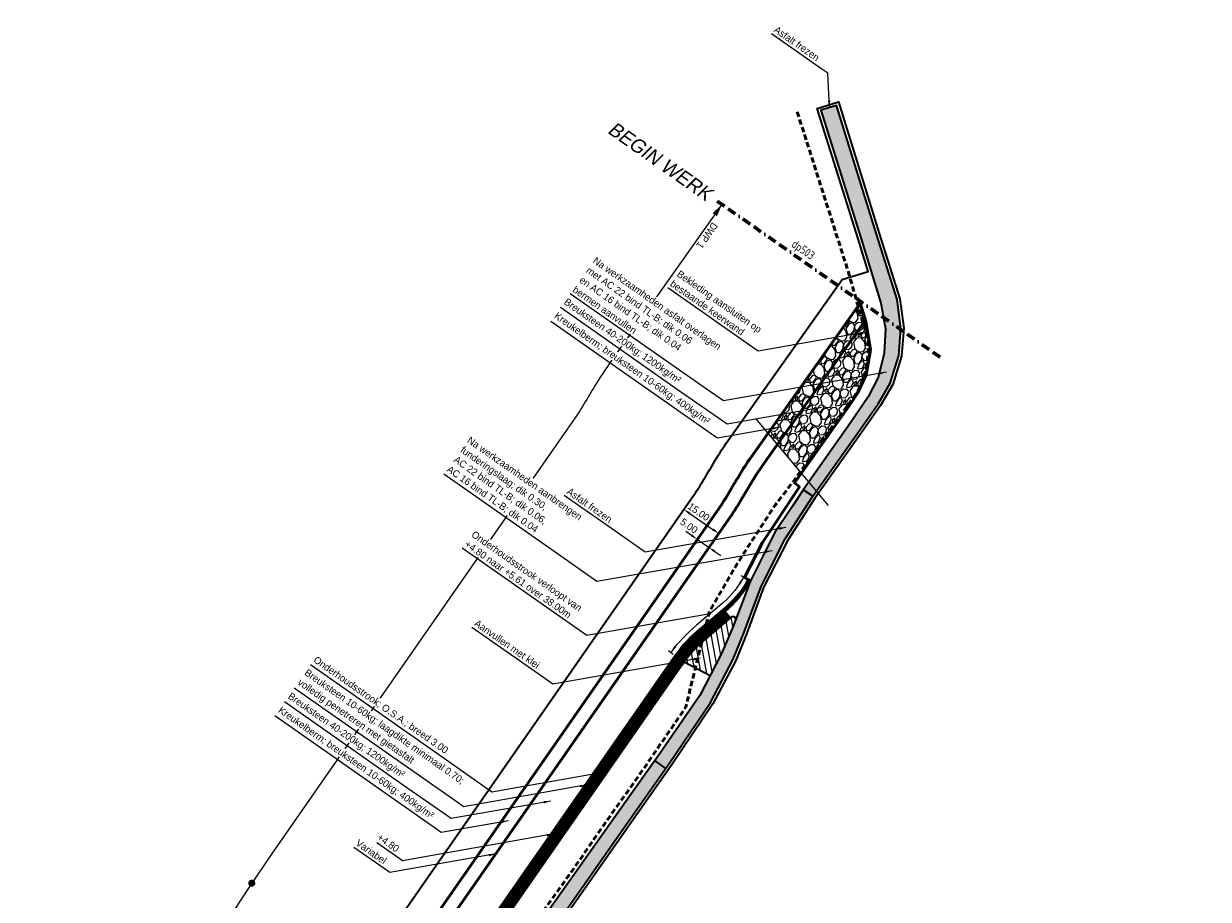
# Model space of a CAD drawing. Header units: metres. Extents: x -128301 to 77274, y 393138 to 412865.
# Tile 6 of 13: x 69750 to 70169, y 408183 to 408493. Entities that reach past the tile are written whole.
import ezdxf
from ezdxf.enums import TextEntityAlignment as Align

# ---------------------------------------------------------------- set-up
doc = ezdxf.new("R2010")
doc.units = ezdxf.units.M
for name, pattern in [('CENTER2', [28.575, 19.05, -3.175, 3.175, -3.175]), ('HIDDEN', [0.375, 0.25, -0.125]), ('KAVELGRENS', [21.875, 6.25, -3.125, 6.25, -3.125, 0, -3.125]), ('ONDERHOUDSSTROOK', [28, 8, -20]), ('SECTIEGRENS', [10.5, 5, -1, 0.5, -1, 0.5, -1, 0.5, -1])]:
    doc.linetypes.add(name, pattern=pattern)
doc.layers.add('BS-datatransport_KPN', color=7, linetype='HIDDEN', lineweight=50, true_color=0x69bd45)
for name, color, linetype, lineweight in [('maatvoering-leadr', 7, 'Continuous', 30), ('maatvoering-lin', 7, 'Continuous', 30), ('Plts-Dwarsprofiel', 5, 'CENTER2', 70), ('sn-arcering_dun', 1, 'Continuous', 18), ('sn-arcering_kreukelberm', 253, 'Continuous', 0), ('TL-2.5mm Tekst', 7, 'Continuous', 25), ('TM-Beginwerk', 11, 'KAVELGRENS', 60), ('TM-Glooiing', 4, 'Continuous', 50), ('TM-Invloedsgebied', 1, 'Continuous', 18), ('TM-invloedsgrens', 6, 'SECTIEGRENS', 20), ('TM-Kreukelberm', 43, 'Continuous', 50), ('TM-Maatlijnen', 1, 'Continuous', 13), ('TM-onderhoudsweg', 3, 'Continuous', 35), ('TM-Werkgrens', 62, 'PBZ-WERKGRENS', 35)]:
    doc.layers.add(name, color=color, linetype=linetype, lineweight=lineweight)
doc.layers.add('sn-arcering_grijs', color=8, linetype='Continuous')
doc.layers.add('sn-arcrand', color=7, linetype='Continuous', plot=False)
doc.styles.add('GM25mm', font='StagCAD.ttf', dxfattribs={"width": 0.96, "height": 2.5})
doc.styles.add('ISO', font='isocp.shx', dxfattribs={"height": 2.5})
doc.styles.add('StagCAD', font='StagCAD.ttf')
doc.linetypes.add('PBZ-WERKGRENS', pattern='A,5.5,-1.05,["O",StagCAD,S=2,R=0,X=0,Y=-1],-3.45', length=10)
doc.dimstyles.new('GM-maatvoering', dxfattribs={"dimtxt": 2.5, "dimasz": 2.5, "dimexe": 1, "dimexo": 0, "dimgap": 1, "dimtad": 1, "dimrnd": 0.001, "dimzin": 1, "dimdsep": 46, "dimtxsty": 'StagCAD', "dimcen": 0.09, "dimclrd": 1, "dimclre": 1, "dimclrt": 7, "dimazin": 0, "dimtfac": 1, "dimtix": 1, "dimtmove": 0, "dimatfit": 3, "dimfxl": 1, "dimfxlon": 1, "dimtvp": 0.83, "dimtolj": 1, "dimtzin": 0, "dimlwd": 15, "dimlwe": 15, "dimarcsym": 0})

# ---------------------------------------------------------------- blocks, each defined once
blk = doc.blocks.new('*U23')
at = {"layer": 'TM-Beginwerk', "ltscale": 0.5}
blk.add_lwpolyline([(3, 0), (100, 0)], dxfattribs=at)
at = {"layer": 'TM-Beginwerk', "style": 'StagCAD', "oblique": 10}
blk.add_text('BEGIN WERK', height=5, rotation=180, dxfattribs=at).set_placement((102.3, 0), align=Align.MIDDLE_RIGHT)
at = {"layer": 'TM-invloedsgrens', "color": 3, "lineweight": 35, "style": 'ISO', "width": 0.9}
blk.add_attdef('METRWG-LZ', text='', height=3, rotation=180, dxfattribs=at).set_placement((60, -4.9), align=Align.TOP_RIGHT)
blk = doc.blocks.new('ppuntje')
blk.add_lwpolyline([(0, 0, 0, 1.25, 0), (3, 0, 2, 2, 0)], format="xyseb")
blk = doc.blocks.new('punt')
at = {"layer": 'Plts-Dwarsprofiel', "linetype": 'Continuous', "lineweight": 35, "ltscale": 0.5, "const_width": 1.25}
blk.add_lwpolyline([(-0.625, 0, 1), (0.625, 0, 1)], format="xyb", close=True, dxfattribs=at)
blk = doc.blocks.new('*D33')
at = {"layer": 'Defpoints', "color": 0, "transparency": 16777216}
blk.add_point((69995.64, 408312.46), dxfattribs=at)
blk.add_point((69995.64, 408312.46), dxfattribs=at)
at = {"layer": 'maatvoering-lin', "color": 1, "lineweight": 15, "transparency": 16777216}
for p, q in [((69983.31, 408321.01), (69982.74, 408320.19)), ((69985.37, 408319.58), (69993.58, 408313.88)), ((69995.64, 408312.46), (69995.07, 408311.64))]:
    blk.add_line(p, q, dxfattribs=at)
at = {"layer": 'maatvoering-lin', "color": 7, "transparency": 16777216, "insert": (69988.55, 408320.11), "char_height": 2.5, "attachment_point": 5, "rotation": 325.263, "style": 'StagCAD', "bg_fill": 3, "box_fill_scale": 1.1, "bg_fill_color": 256, "bg_fill_true_color": 13158600, "bg_fill_transparency": 0}
blk.add_mtext('\\A1;15.00', dxfattribs=at)
at = {"layer": 'Defpoints', "color": 0, "transparency": 16777216}
blk.add_point((69983.31, 408321.01), dxfattribs=at)
at = {"layer": 'maatvoering-lin', "color": 1, "transparency": 16777216}
for points in [[(69985.6, 408319.93), (69985.13, 408319.24), (69983.31, 408321.01)], [(69993.82, 408314.23), (69993.35, 408313.54), (69995.64, 408312.46)]]:
    blk.add_solid(points, dxfattribs=at)
blk = doc.blocks.new('*D36')
at = {"layer": 'Defpoints', "color": 0, "transparency": 16777216}
blk.add_point((69992.21, 408307.54), dxfattribs=at)
blk.add_point((69992.21, 408307.54), dxfattribs=at)
at = {"layer": 'maatvoering-lin', "color": 1, "lineweight": 15, "transparency": 16777216}
for p, q in [((69986.05, 408311.81), (69983.99, 408313.23)), ((69988.1, 408310.38), (69987.53, 408309.56)), ((69992.21, 408307.54), (69991.64, 408306.71)), ((69994.27, 408306.11), (69996.32, 408304.69))]:
    blk.add_line(p, q, dxfattribs=at)
at = {"layer": 'maatvoering-lin', "color": 1, "transparency": 16777216}
blk.add_solid([(69994.5, 408306.45), (69994.03, 408305.77), (69992.21, 408307.54)], dxfattribs=at)
at = {"layer": 'maatvoering-lin', "color": 7, "transparency": 16777216, "insert": (69985.13, 408315.18), "char_height": 2.5, "attachment_point": 5, "rotation": 325.2632, "style": 'StagCAD', "bg_fill": 3, "box_fill_scale": 1.1, "bg_fill_color": 256, "bg_fill_true_color": 13158600, "bg_fill_transparency": 0}
blk.add_mtext('\\A1;5.00', dxfattribs=at)
at = {"layer": 'Defpoints', "color": 0, "transparency": 16777216}
blk.add_point((69988.1, 408310.38), dxfattribs=at)
at = {"layer": 'maatvoering-lin', "color": 1, "lineweight": 15, "transparency": 16777216}
blk.add_line((69988.1, 408310.38), (69992.21, 408307.54), dxfattribs=at)
at = {"layer": 'maatvoering-lin', "color": 1, "transparency": 16777216}
blk.add_solid([(69986.28, 408312.15), (69985.81, 408311.47), (69988.1, 408310.38)], dxfattribs=at)

msp = doc.modelspace()

# ---------------------------------------------------------------- hatches: boundary and pattern name
at = {"layer": 'sn-arcering_dun'}
h = msp.add_hatch(dxfattribs=at)
h.set_pattern_fill('_USER', color=256, scale=2, angle=135, style=0, pattern_type=0)
h.set_pattern_definition([(100, (70059.4808, 408602.4415), (-1.969616, -0.347296), [])])
edge = h.paths.add_edge_path()
edge.add_line((69996.636, 408270.059), (70000.585, 408279.442))
edge.add_line((70000.585, 408279.442), (70001.63, 408282.179))
edge.add_arc((70000.631, 408282.13), 1, 2.80706, 130.42717)
edge.add_line((69999.983, 408282.891), (69990.597, 408274.896))
edge.add_arc((70020.428, 408239.88), 46, 130.42717, 143.59375)
edge.add_line((69983.405, 408267.181), (69992.613, 408262.366))
edge.add_line((69992.613, 408262.366), (69996.636, 408270.059))
at = {"layer": 'sn-arcering_grijs'}
h = msp.add_hatch(color=256, dxfattribs=at)
h.dxf.hatch_style = 1
h.paths.add_polyline_path([(69848.829, 408026.738), (69853.277, 408025.219), (69862.098, 408045.781), (69884.044, 408090.282), (69909.148, 408132.416), (69937.98, 408174.047), (69966.936, 408215.407), (69978.152, 408231.229), (69992.657, 408252.82), (70000.728, 408268.113), (70004.639, 408277.657), (70010.555, 408293.827), (70019.114, 408310.613), (70028.896, 408325.659), (70045.36, 408348.864), (70051.948, 408358.239), (70056.228, 408365.532), (70059.232, 408375.339), (70059.958, 408384.946), (70058.611, 408395.13), (70051.322, 408418.174), (70037.25, 408463.666), (70031.649, 408461.958), (70045.782, 408416.875), (70052.883, 408393.848), (70054.489, 408384.759), (70054.03, 408376.217), (70051.977, 408367.545), (70048.403, 408360.749), (70042.213, 408351.616), (70025.538, 408328.002), (70015.427, 408312.839), (70006.839, 408295.822), (70000.585, 408279.442), (69996.636, 408270.059), (69988.904, 408255.272), (69974.343, 408234.095), (69962.753, 408217.794), (69933.931, 408177.166), (69905.014, 408135.37), (69879.68, 408092.763), (69857.817, 408048.331)])
at = {"layer": 'sn-arcering_kreukelberm'}
h = msp.add_hatch(dxfattribs=at)
h.set_pattern_fill('GRAVEL', color=256, scale=0.3, style=0)
h.set_pattern_definition([(287.29388, (70238.4327, 408144.11557), (27.817122, -87.4388113), [1.02516, -101.49145]), (244.25084, (70238.73743, 408143.13674), (40.15919494, 82.50198217), [1.75921, -174.16215]), (191.79154, (70237.97317, 408141.5522), (110.9836809, 22.6904159), [1.24044, -122.80417]), (326.55478, (70238.0928, 408138.02428), (-127.1233065, 84.40076626), [1.60201, -158.59931]), (352.11475, (70239.42953, 408137.14135), (-98.07197718, 13.95603426), [1.5709, -155.51942]), (56.55478, (70240.98558, 408136.92584), (-84.40076626, -127.1233065), [1.60201, -158.59931]), (96.975335, (70241.8685, 408138.26258), (14.90541827, -124.08526144), [2.11858, -209.73935]), (131.53642, (70241.61123, 408140.36548), (-116.86989423, 131.49050545), [2.00016, -198.01577]), (180.71066, (70240.28493, 408141.86266), (-116.30026384, -1.80383774), [1.60744, -159.13664]), (234.51745, (70238.6776, 408141.8427), (49.3682771, 68.1661941), [1.83514, -89.92181]), (281.67853, (70237.6124, 408140.34839), (25.34870733, -121.42696997), [2.37323, -234.95032]), (198.09517, (70242.0119, 408144.47064), (-66.5522332, -22.500539), [0.81001, -80.1917]), (230.75033, (70241.2419, 408144.21905), (63.7040649, 77.37527586), [1.54105, -152.56392]), (284.2811, (70240.267, 408143.0257), (6.55079, -3.8925), [1.07763, -9.69868]), (262.4797, (70239.2083, 408143.0342), (6.3609135, 40.538949), [0.58032, -57.45187]), (351.0825, (70239.1324, 408142.4589), (-23.5448696, 5.126706), [0.8207, -40.21426]), (90.24485, (70239.9432, 408142.3317), (-1.424084, 27.4373684), [1.33296, -43.0989]), (220.84615, (70239.9375, 408143.6646), (14.335788, 9.209082), [0.96386, -23.1327]), (75.67063, (70236.87472, 408138.65942), (19.2726172, 77.18539905), [1.35026, -133.67648]), (129.62727, (70237.2089, 408139.9677), (56.4886977, -69.02064785), [1.1328, -112.14665]), (352.4797, (70238.6273, 408144.4431), (-40.538949, 6.3609135), [1.16064, -56.87155]), (42.89155, (70239.77796, 408144.2912), (-58.5773588, -53.83040626), [1.35026, -133.67648]), (38.72505, (70240.9362, 408136.2461), (-32.5640745, -24.9689537), [1.3021, -63.8032]), (354.05623, (70241.95206, 408137.06065), (-91.5211869, 10.0635354), [1.09102, -108.01078]), (126.0825, (70245.217, 408140.6161), (-24.9689537, 32.5640745), [1.16064, -56.87155]), (76.63512, (70244.53345, 408141.5541), (-24.3993233, -100.73026865), [1.27735, -126.45713]), (128.72505, (70243.3097, 408137.4062), (24.9689537, -32.5640745), [0.65105, -64.45426]), (160.59103, (70244.9835, 408140.223), (-30.09566, 9.019205), [0.38854, -38.46598]), (225.24485, (70244.617, 408140.3522), (18.228287, 15.759872), [1.5709, -29.84716]), (245.2901, (70243.51096, 408139.23665), (32.37419772, 69.40040145), [1.4558, -144.1241]), (2.97116, (70240.5327, 408141.9813), (-16.994079, 1.234207), [1.09897, -26.37533]), (52.43832, (70241.63022, 408142.0383), (79.2740601, 103.5784369), [1.91867, -189.94803]), (120.2265, (70242.7999, 408143.5592), (30.2855367, -53.4506527), [0.78452, -77.66818]), (149.281, (70242.405, 408144.237), (-10.44329, -2.6583), [0.4572, -7.1628]), (179.53753, (70243.2366, 408139.2224), (61.42552705, -1.0443305), [1.0586, -104.80182]), (107.29388, (70242.178, 408139.23095), (-27.817122, 87.4388113), [2.05033, -100.46629]), (59.281, (70241.5685, 408141.1886), (-2.65829, 10.44329), [1.9812, -5.6388]), (24.58594, (70242.58056, 408142.8918), (84.7805198, 38.2604111), [1.20483, -119.27795]), (313.3357, (70243.6762, 408143.3931), (22.3106623, -22.1207855), [1.10949, -54.36495]), (266.92707, (70244.43756, 408142.5861), (-8.44957455, -163.39000303), [1.80644, -178.83739]), (234.70717, (70244.34073, 408140.78226), (-57.15327466, -81.26777465), [1.91109, -189.19754])])
h.paths.add_polyline_path([(70042.233, 408358.458), (70044.56, 408361.809), (70047.701, 408368.554), (70049.183, 408377.302), (70047.584, 408387.351), (70045.51, 408393.739), (70012.991, 408347.845), (70024.779, 408333.695)])

# ---------------------------------------------------------------- linework, layer by layer
at = {"layer": 'maatvoering-lin', "color": 1, "lineweight": 15}
for p, q in [((70005.287, 408296.63), (70003.526, 408297.578)), ((69977.91, 408271.128), (69979.492, 408269.904))]:
    msp.add_line(p, q, dxfattribs=at)
msp.add_lwpolyline([(70004.406, 408297.104, -0.0876369), (69997.403, 408288.247), (69987.802, 408280.068, 0.0637164), (69978.701, 408270.516)], format="xyb", dxfattribs=at)
at = {"layer": 'maatvoering-lin', "color": 1}
for points in [[(70002.784, 408295.174), (70003.502, 408294.751), (70004.406, 408297.104)], [(69980.56, 408272.239), (69979.9, 408272.749), (69978.701, 408270.516)]]:
    msp.add_solid(points, dxfattribs=at)
at = {"layer": 'sn-arcrand'}
msp.add_lwpolyline([(70008.628, 408353.082), (70034.231, 408322.349)], dxfattribs=at)
at = {"layer": 'TM-Glooiing'}
msp.add_lwpolyline([(70006.173, 408296.168), (70004.727, 408296.922), (70011.114, 408309.371), (70024.098, 408328.915), (70023.594, 408329.495), (70022.415, 408330.34), (70042.233, 408358.458), (70044.56, 408361.809), (70047.701, 408368.554), (70049.183, 408377.302), (70047.584, 408387.351), (70045.563, 408393.813)], dxfattribs=at)
for points in [[(70099.854, 407749.539), (69852.368, 407919.099), (69852.368, 407919.099, -0.1035835), (69838.193, 407933.904), (69829.097, 407948.5, -0.1895051), (69816.184, 408007.708, -0.0546874), (69824.755, 408038.784, -0.0574864), (69891.254, 408162.493), (69999.115, 408317.455, 0.0162776), (70003.351, 408324.069), (70007.214, 408330.534, -0.0176811), (70011.114, 408336.548), (70047.44, 408387.813)], [(70006.839, 408295.822), (70006.173, 408296.168, -0.0878983), (69998.716, 408286.738), (69988.166, 408277.751, 0.0643733), (69979.595, 408268.301), (69901.152, 408155.603, 0.0574864), (69835.962, 408034.329, 0.0546874), (69828.091, 408005.788, 0.1903496), (69839.25, 407955.015, 0.0927691), (69849.954, 407943.998), (70902.287, 407218.042, 0.4488935), (71135.633, 407275.142), (71222.781, 407439.734), (71222.119, 407440.084)]]:
    msp.add_lwpolyline(points, format="xyb", dxfattribs=at)
at = {"layer": 'TM-Invloedsgebied'}
msp.add_lwpolyline([(69996.759, 408428.716), (69957.983, 408373.993, 0.0180004), (69951.461, 408363.949, 0.0006973), (69947.505, 408357.328, -0.0156861), (69945.629, 408354.392), (69837.905, 408199.627, 0.0574864), (69764.353, 408062.796, 0.0546874), (69752.013, 408018.053, 0.1871205), (69774.298, 407913.535), (69783.027, 407899.528, 0.1035835), (69815.63, 407865.477), (69927.641, 407788.735), (70063.033, 407695.974, -0.0081514)], format="xyb", dxfattribs=at)
at = {"layer": 'TM-Kreukelberm', "flags": 128}
msp.add_lwpolyline([(70097.022, 407745.419), (69849.542, 407914.975, -0.1035835), (69833.949, 407931.26), (69824.889, 407945.8, -0.1892406), (69811.248, 408008.503, -0.0546874), (69820.109, 408040.631, -0.0574864), (69887.15, 408165.35), (69994.989, 408320.28, 0.0163147), (69999.055, 408326.627, -0.0006973), (70002.925, 408333.104, -0.0177157), (70007.026, 408339.427), (70045.563, 408393.813)], format="xyb", dxfattribs=at)
at = {"layer": 'TM-onderhoudsweg'}
for p, q in [((70028.896, 408325.659), (70025.49, 408327.93)), ((69976.962, 408229.551), (69973.077, 408232.313))]:
    msp.add_line(p, q, dxfattribs=at)
msp.add_lwpolyline([(69937.98, 408174.047), (69966.936, 408215.407), (69978.152, 408231.229), (69992.657, 408252.82), (70000.728, 408268.113), (70004.639, 408277.657), (70010.555, 408293.827), (70019.114, 408310.613), (70028.896, 408325.659), (70045.36, 408348.864), (70051.948, 408358.239), (70056.228, 408365.532), (70059.232, 408375.339), (70059.958, 408384.946), (70058.611, 408395.13), (70051.322, 408418.174), (70037.25, 408463.666), (70031.649, 408461.958), (70045.782, 408416.875), (70052.883, 408393.848), (70054.489, 408384.759), (70054.03, 408376.217), (70051.977, 408367.545), (70048.403, 408360.749), (70042.213, 408351.616), (70025.538, 408328.002), (70021.417, 408321.821), (70015.427, 408312.839), (70012.612, 408307.261), (70006.839, 408295.822), (70000.585, 408279.442), (69996.636, 408270.059), (69988.904, 408255.272), (69974.343, 408234.095), (69962.753, 408217.794), (69933.931, 408177.166)], dxfattribs=at)
msp.add_lwpolyline([(70006.839, 408295.822, -0.088549), (69999.208, 408286.173), (69988.652, 408277.18, 0.0643733), (69980.211, 408267.873), (69901.767, 408155.175, 0.0574864), (69836.659, 408034.052, 0.0546874), (69828.831, 408005.669, 0.1903674), (69839.875, 407955.43, 0.0927691), (69850.387, 407944.611), (70902.713, 407218.659, 0.4488935), (71134.971, 407275.493), (71222.119, 407440.084)], format="xyb", dxfattribs=at)
at = {"layer": 'TM-onderhoudsweg', "linetype": 'ONDERHOUDSSTROOK', "const_width": 3, "flags": 128}
msp.add_lwpolyline([(69999.01, 408284.033), (69990.52, 408276.8, 0.0634403), (69982.171, 408268.063), (69902.998, 408154.318, 0.0574864), (69838.053, 408033.498, 0.0546874), (69830.312, 408005.43, 0.1904233), (69841.128, 407956.255, 0.0927886), (69851.259, 407945.832), (70903.565, 407219.894, 0.4488907), (71133.644, 407276.193), (71220.794, 407440.786, 0.1548687), (71222.253, 407448.821), (71220.22, 407464.664)], format="xyb", dxfattribs=at)
at = {"layer": 'TM-onderhoudsweg', "flags": 128}
msp.add_lwpolyline([(70001.63, 408282.179, 0.6225669), (69999.983, 408282.891), (69990.597, 408274.896, 0.0643733), (69982.673, 408266.159), (69904.23, 408153.461, 0.0574864), (69839.447, 408032.944, 0.0546874), (69831.793, 408005.191, 0.1904428), (69842.374, 407957.089, 0.0927691), (69852.117, 407947.062), (70904.417, 407221.129, 0.4488907), (71132.319, 407276.895), (71219.468, 407441.488, 0.1548687), (71220.765, 407448.631), (71218.732, 407464.473, 0.7316656), (71216.857, 407464.814)], format="xyb", dxfattribs=at)
msp.add_lwpolyline([(69983.405, 408267.181), (69992.613, 408262.366)], dxfattribs=at)
at = {"layer": 'TM-Werkgrens', "flags": 128}
msp.add_lwpolyline([(71162.257, 407390.857), (71189.136, 407430.916), (71205.603, 407455.512), (71223.742, 407490.917), (71225.247, 407494.8), (71224.71, 407500.066), (71222.979, 407503.974), (71217.31, 407510.048), (71217.529, 407510.609), (71252.771, 407496.875), (71252.267, 407495.582), (71243.852, 407497.303), (71237.968, 407496.113), (71233.786, 407493.15), (71230.141, 407487.746), (71223.434, 407475.09, 0.1549574), (71222.243, 407468.539), (71224.419, 407453.179), (71228.398, 407458.22), (71235.141, 407464.66), (71247.515, 407470.366), (71264.366, 407474.891), (71278.707, 407473.639), (71290.801, 407468.379), (71303.888, 407461.52), (71312.121, 407457.345), (71337.348, 407444.303), (71382.762, 407421.927), (71427.006, 407400.583), (71472.454, 407377.933), (71516.14, 407355.093), (71542.827, 407340.616), (71521.792, 407301.134), (71507.701, 407308.724), (71269.273, 407435.286, 0.0301995), (71268.444, 407435.119, 0.0219435), (71264.081, 407433.817, 0.0262777), (71250.855, 407429.133, 0.0601679), (71247.862, 407427.306, 0.0981375), (71247.341, 407426.678), (71164.2, 407260.287, -0.2267265), (71031.368, 407160.654, -0.0817916), (70975.038, 407159.16, -0.0629398), (70920.372, 407173.632, -0.0559891), (70871.38, 407199.857), (70801.436, 407248.109, 0.0126353), (70794.305, 407252.718, -0.0009661), (70786.337, 407257.609, -0.0146734), (70777.819, 407263.212), (70634.957, 407364.235, 0.0239895), (70629.281, 407367.784, 0.0007221), (70622.144, 407371.772, -0.0228784), (70613.956, 407376.835), (70470.149, 407476.658, 0.001133), (70462.893, 407481.667, 0.0003141), (70455.579, 407486.685, -0.0005047), (70448.227, 407491.734), (70304.075, 407590.993, -0.0058025), (70290.507, 407600.614, 0.000797), (70277.368, 407610.13, 0.0073842), (70264.415, 407619.191), (70119.333, 407717.058, -0.0094545), (70109.503, 407724.005, -0.0006019), (70100.256, 407730.823, 0.0082153), (70091.358, 407737.178), (69914.654, 407858.243), (69892.046, 407825.245), (69821.282, 407873.727, -0.1035835), (69791.514, 407904.816), (69782.724, 407918.922, -0.1873365), (69761.886, 408016.464, -0.003665), (69762.381, 408019.396), (69801.773, 408012.45, -0.0510093), (69810.816, 408044.325, -0.0574864), (69878.942, 408171.062), (69986.765, 408325.969, 0.0162489), (69990.464, 408331.744, -0.0006973), (69994.348, 408338.245, -0.0177781), (69998.851, 408345.186), (70039.22, 408402.158), (70048.401, 408404.989), (70044.827, 408416.578), (70030.394, 408462.62), (70037.911, 408464.913), (70052.276, 408418.473), (70059.591, 408395.348), (70060.963, 408384.974), (70060.221, 408375.153), (70057.15, 408365.127), (70052.79, 408357.697), (70046.177, 408348.288), (70029.723, 408325.097), (70019.981, 408310.112), (70011.473, 408293.427), (70005.572, 408277.296), (70001.635, 408267.689), (69993.517, 408252.307), (69978.975, 408230.661), (69967.754, 408214.831), (69938.801, 408173.476), (69909.99, 408131.875), (69884.923, 408089.804), (69863.007, 408045.362), (69854.218, 408024.876), (69851.102, 408014.575), (69849.557, 408001.343), (69851.075, 407986.063), (69853.748, 407977.665), (69859.861, 407964.34), (69867.019, 407955.573), (69885.415, 407942.012), (69904.614, 407929.44), (69946.753, 407900.575), (69991.178, 407869.925), (70033.254, 407841.125), (70073.065, 407813.511), (70114.251, 407785.485), (70131.1, 407773.592), (70170.261, 407746.414), (70208.121, 407720.722), (70247.489, 407693.283), (70288.264, 407665.229), (70327.308, 407638.245), (70376.081, 407604.565), (70415.939, 407577.232), (70456.537, 407549.108), (70496.793, 407521.158), (70536.244, 407494.221), (70576.224, 407466.686), (70615.991, 407438.805), (70640.71, 407422.189), (70680.973, 407394.664), (70720.325, 407367.491), (70759.705, 407339.951), (70800.978, 407311.7), (70842.752, 407282.487), (70882.687, 407254.819), (70912.77, 407234.704), (70912.824, 407234.755), (70920.975, 407229.263), (70923.516, 407227.656), (70936.68, 407221.181), (70939.889, 407219.867), (70948.979, 407216.938), (70961.662, 407214.253), (70977.057, 407212.017), (70983.254, 407211.56), (71006.489, 407212.832), (71028.171, 407217.78), (71048.638, 407226.263), (71067.745, 407238.417), (71084.674, 407252.826), (71096.237, 407268.246), (71097.042, 407269.69)], format="xyb", dxfattribs=at)

# ---------------------------------------------------------------- block references
at = {"layer": 'Plts-Dwarsprofiel', "rotation": 325.0000000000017}
msp.add_blockref('punt', (69830.658, 408189.002), dxfattribs=at)
at = {"layer": 'TM-Beginwerk', "rotation": 145.000000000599}
msp.add_blockref('*U23', (70076.27, 408373.042), dxfattribs=at).add_auto_attribs({'METRWG-LZ': 'dp503'})
at = {"layer": 'TM-Maatlijnen', "xscale": 1.5, "yscale": 1.5, "zscale": 1.5, "rotation": 235.0000000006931}
msp.add_blockref('ppuntje', (69996.788, 408428.758), dxfattribs=at)

# ---------------------------------------------------------------- texts
at = {"layer": 'TL-2.5mm Tekst', "style": 'GM25mm', "width": 0.96}
msp.add_text('DWP 1', height=2.5, rotation=235, dxfattribs=at).set_placement((69992.773, 408423.024), align=Align.BOTTOM_LEFT)

# ---------------------------------------------------------------- leaders
at = {"layer": 'maatvoering-leadr', "annotation_type": 0, "has_hookline": 1, "hookline_direction": 1, "horizontal_direction": (0.819152, -0.573576, 0)}
for points, text_width in [([(70034.769, 408462.909), (70034.132, 408475.056), (70032.085, 408476.49)], 20.75), ([(69937.407, 408206.378), (69883.88, 408196.94), (69881.832, 408198.374)], 7.5)]:
    msp.add_leader(points, dimstyle='GM-maatvoering', override={"dimscale": 0, "dimgap": 1, "dimtad": 1}, dxfattribs=dict(at, text_width=text_width))

# ---------------------------------------------------------------- next in the draw order: texts
at = {"layer": 'maatvoering-leadr', "color": 7, "insert": (70014.842, 408489.785), "char_height": 2.5, "attachment_point": 7, "rotation": 325, "style": 'StagCAD', "bg_fill": 3, "box_fill_scale": 1.2, "bg_fill_color": 256, "bg_fill_transparency": 0}
msp.add_mtext('\\A1;Asfalt frezen', dxfattribs=at)

# ---------------------------------------------------------------- next in the draw order: dimensions: what is measured, and where the dimension line sits
at = {"layer": 'maatvoering-lin'}
dim = msp.add_linear_dim(base=(69995.638, 408312.46), p1=(69983.312, 408321.007), p2=(69995.638, 408312.46), angle=325.26297, dimstyle='GM-maatvoering', override={"dimtmove": 1, "dimtfill": 1}, dxfattribs=at)
dim.commit()
dim.dimension.update_dxf_attribs({"geometry": '*D33', "text_midpoint": (69987.271, 408318.262), "dimtype": 161})

# ---------------------------------------------------------------- next in the draw order: dimensions: what is measured, and where the dimension line sits
dim = msp.add_linear_dim(base=(69992.211, 408307.536), p1=(69988.102, 408310.385), p2=(69992.211, 408307.536), angle=325.2632, dimstyle='GM-maatvoering', override={"dimtmove": 1, "dimtfill": 1}, dxfattribs=at)
dim.commit()
dim.dimension.update_dxf_attribs({"geometry": '*D36', "text_midpoint": (69983.852, 408313.331), "dimtype": 161})

# ---------------------------------------------------------------- next in the draw order: linework, layer by layer
at = {"layer": 'BS-datatransport_KPN', "ltscale": 7.5, "flags": 128}
msp.add_lwpolyline([(69960.015, 407786.457), (69970.193, 407818.689), (70000.513, 407863.752), (69899.639, 407933.141), (69878.582, 407946.919), (69874.762, 407951.251), (69871.489, 407955.689), (69867.248, 407962.563), (69862.669, 407971.365), (69860.297, 407978.089), (69856.49, 407992.472), (69855.802, 407999.998), (69855.717, 408015.37), (69858.622, 408030.998), (69850.503, 408032.193), (69853.92, 408043.447), (69857.167, 408050.706), (69862.808, 408062.235), (69870.5, 408077.692), (69881.194, 408098.922), (69894.355, 408120.528), (69903.941, 408136.308), (69908.214, 408142.969), (69918.128, 408157.146), (69933.184, 408178.53), (69944.735, 408194.642), (69954.564, 408208.904), (69967.127, 408226.582), (69983.982, 408251.152), (69988.597, 408270.025), (69992.364, 408284.934), (70000.996, 408299.964), (70006.465, 408308.589), (70015.54, 408322.478), (70022.462, 408331.531), (70032.12, 408345.365), (70043.928, 408361.571), (70045.637, 408364.56), (70046.834, 408368.061), (70047.774, 408370.538), (70048.372, 408375.747), (70048.372, 408380.7), (70041.193, 408405.552), (70023.288, 408461.576)], dxfattribs=at)

# ---------------------------------------------------------------- next in the draw order: texts
at = {"layer": 'maatvoering-leadr', "color": 7, "char_height": 2.5, "rotation": 325, "style": 'StagCAD', "bg_fill": 3, "box_fill_scale": 1.2, "bg_fill_color": 256, "bg_fill_transparency": 0}
for s, insert, attachment_point in [('\\A1;Na werkzaamheden asfalt overlagen\\Pmet AC 22 bind TL-B; dik 0.06\\Pen AC 16 bind TL-B; dik 0.04\\Pbermen aanvullen', (69943.735, 408398.004), 7), ('\\A1;Onderhoudsstrook verloopt van\\P+4.80 naar +5.61 over 38.00m', (69905.578, 408308.144), 7), ('\\A1;Breuksteen 40-200kg; 1200kg/m²', (69842.777, 408253.821), 7), ('\\A1;+4.80', (69881.587, 408199.766), 9)]:
    msp.add_mtext(s, dxfattribs=dict(at, insert=insert, attachment_point=attachment_point))

# ---------------------------------------------------------------- next in the draw order: leaders
at = {"layer": 'maatvoering-leadr', "annotation_type": 0, "has_hookline": 1, "hookline_direction": 1, "horizontal_direction": (0.819152, -0.573576, 0)}
for points, override, text_width in [([(70054.867, 408369.446), (69997.279, 408359.291), (69989.239, 408364.921)], {"dimscale": 0, "dimgap": 1, "dimtad": 1}, 55.25), ([(69992.602, 408284.158), (69949.057, 408276.48), (69945.143, 408279.22)], {"dimscale": 0, "dimgap": 1, "dimtad": 1, "dimldrblk": 'DotSmall'}, 48), ([(69936.3, 408218.005), (69901.058, 408211.791), (69884.287, 408223.534)], {"dimscale": 0, "dimgap": 1, "dimtad": 1}, 50.375), ([(69916.893, 408199.328), (69879.439, 408192.724), (69877.392, 408194.158)], {"dimscale": 0, "dimgap": 1, "dimtad": 1}, 12)]:
    msp.add_leader(points, dimstyle='GM-maatvoering', override=override, dxfattribs=dict(at, text_width=text_width))

# ---------------------------------------------------------------- next in the draw order: texts
at = {"layer": 'maatvoering-leadr', "color": 7, "char_height": 2.5, "attachment_point": 7, "rotation": 325, "style": 'StagCAD', "bg_fill": 3, "box_fill_scale": 1.2, "bg_fill_color": 256, "bg_fill_transparency": 0}
for s, insert in [('\\A1;Bekleding aansluiten op\\Pbestaande keerwand', (69978.162, 408400.097)), ('\\A1;Onderhoudsstrook; O.S.A.; breed 3.00', (69851.954, 408266.927))]:
    msp.add_mtext(s, dxfattribs=dict(at, insert=insert))

# ---------------------------------------------------------------- next in the draw order: leaders
at = {"layer": 'maatvoering-leadr', "annotation_type": 0, "has_hookline": 1, "hookline_direction": 1, "horizontal_direction": (0.819152, -0.573576, 0)}
for points, text_width in [([(70048.169, 408383.674), (70009.588, 408376.871), (70007.692, 408378.199)], 35.75), ([(69954.008, 408227.992), (69915.511, 408221.204), (69898.277, 408233.271)], 56.25)]:
    msp.add_leader(points, dimstyle='GM-maatvoering', override={"dimscale": 0, "dimgap": 1, "dimtad": 1}, dxfattribs=dict(at, text_width=text_width))

# ---------------------------------------------------------------- next in the draw order: texts
at = {"layer": 'maatvoering-leadr', "color": 7, "char_height": 2.5, "attachment_point": 7, "rotation": 325, "style": 'StagCAD', "bg_fill": 3, "box_fill_scale": 1.2, "bg_fill_color": 256, "bg_fill_transparency": 0}
for s, insert in [('\\A1;Breuksteen 40-200kg; 1200kg/m²', (69940.294, 408393.089)), ('\\A1;Breuksteen 10-60kg; laagdikte minimaal 0.70;\\Pvolledig penetreren met gietasfalt', (69846.219, 408258.736))]:
    msp.add_mtext(s, dxfattribs=dict(at, insert=insert))

# ---------------------------------------------------------------- next in the draw order: texts
at = {"layer": 'maatvoering-leadr', "color": 7, "insert": (69909.019, 408280.148), "char_height": 2.5, "attachment_point": 7, "rotation": 325, "style": 'StagCAD', "bg_fill": 3, "box_fill_scale": 1.2, "bg_fill_color": 256, "bg_fill_transparency": 0}
msp.add_mtext('\\A1;Aanvullen met klei', dxfattribs=at)

# ---------------------------------------------------------------- next in the draw order: leaders
at = {"layer": 'maatvoering-leadr', "annotation_type": 0, "has_hookline": 1, "hookline_direction": 1, "horizontal_direction": (0.819152, -0.573576, 0)}
for points, text_width in [([(70031.958, 408356.946), (69998.575, 408351.059), (69981.804, 408362.802)], 50.375), ([(69949.082, 408223.691), (69905.499, 408216.006), (69902.371, 408218.196)], 68.25)]:
    msp.add_leader(points, dimstyle='GM-maatvoering', override={"dimscale": 0, "dimgap": 1, "dimtad": 1}, dxfattribs=dict(at, text_width=text_width))

# ---------------------------------------------------------------- next in the draw order: texts
at = {"layer": 'maatvoering-leadr', "color": 7, "char_height": 2.5, "attachment_point": 7, "rotation": 325, "style": 'StagCAD', "bg_fill": 3, "box_fill_scale": 1.2, "bg_fill_color": 256, "bg_fill_transparency": 0}
for insert in [(69936.852, 408388.174), (69839.336, 408248.906)]:
    msp.add_mtext('\\A1;Kreukelberm; breuksteen 10-60kg; 400kg/m²', dxfattribs=dict(at, insert=insert))

# ---------------------------------------------------------------- next in the draw order: leaders
at = {"layer": 'maatvoering-leadr', "annotation_type": 0, "has_hookline": 1, "hookline_direction": 1, "text_width": 28, "horizontal_direction": (0.819152, -0.573576, 0)}
msp.add_leader([(69989.11, 408268.493), (69937.035, 408259.311), (69932.201, 408262.695)], dimstyle='GM-maatvoering', override={"dimscale": 0}, dxfattribs=at)

# ---------------------------------------------------------------- next in the draw order: leaders
at = {"layer": 'maatvoering-leadr', "annotation_type": 0, "has_hookline": 1, "hookline_direction": 1, "text_width": 67.75, "horizontal_direction": (0.819152, -0.573576, 0)}
for points in [[(70017.227, 408350.04), (69995.134, 408346.144), (69992.595, 408347.922)], [(69921.347, 408211.06), (69897.617, 408206.876), (69895.079, 408208.653)]]:
    msp.add_leader(points, dimstyle='GM-maatvoering', override={"dimscale": 0, "dimgap": 1, "dimtad": 1}, dxfattribs=at)

# ---------------------------------------------------------------- next in the draw order: texts
at = {"layer": 'maatvoering-leadr', "color": 7, "char_height": 2.5, "rotation": 325, "style": 'StagCAD', "bg_fill": 3, "box_fill_scale": 1.2, "bg_fill_color": 256, "bg_fill_transparency": 0}
for s, insert, attachment_point in [('\\A1;Na werkzaamheden aanbrengen\\Pfunderingslaag; dik 0.30,\\PAC 22 bind TL-B; dik 0.06,\\PAC 16 bind TL-B; dik 0.04', (69899.065, 408334.209), 7), ('\\A1;Variabel', (69877.146, 408195.551), 9)]:
    msp.add_mtext(s, dxfattribs=dict(at, insert=insert, attachment_point=attachment_point))

# ---------------------------------------------------------------- next in the draw order: leaders
at = {"layer": 'maatvoering-leadr', "annotation_type": 0, "has_hookline": 1, "hookline_direction": 1, "text_width": 47, "horizontal_direction": (0.819152, -0.573576, 0)}
msp.add_leader([(70014.456, 408306.401), (69952.609, 408295.496), (69937.811, 408305.858)], dimstyle='GM-maatvoering', override={"dimscale": 0, "dimgap": 1, "dimtad": 1}, dxfattribs=at)

# ---------------------------------------------------------------- next in the draw order: texts
at = {"layer": 'maatvoering-leadr', "color": 7, "insert": (69941.62, 408326.708), "char_height": 2.5, "attachment_point": 7, "rotation": 325, "style": 'StagCAD', "bg_fill": 3, "box_fill_scale": 1.2, "bg_fill_color": 256, "bg_fill_transparency": 0}
msp.add_mtext('\\A1;Asfalt frezen', dxfattribs=at)

# ---------------------------------------------------------------- next in the draw order: leaders
at = {"layer": 'maatvoering-leadr', "annotation_type": 0, "has_hookline": 1, "hookline_direction": 1, "text_width": 20.75, "horizontal_direction": (0.819152, -0.573576, 0)}
msp.add_leader([(70019.376, 408314.641), (69969.636, 408305.87), (69958.863, 408313.413)], dimstyle='GM-maatvoering', override={"dimscale": 0}, dxfattribs=at)

doc.saveas('drawing.dxf')
